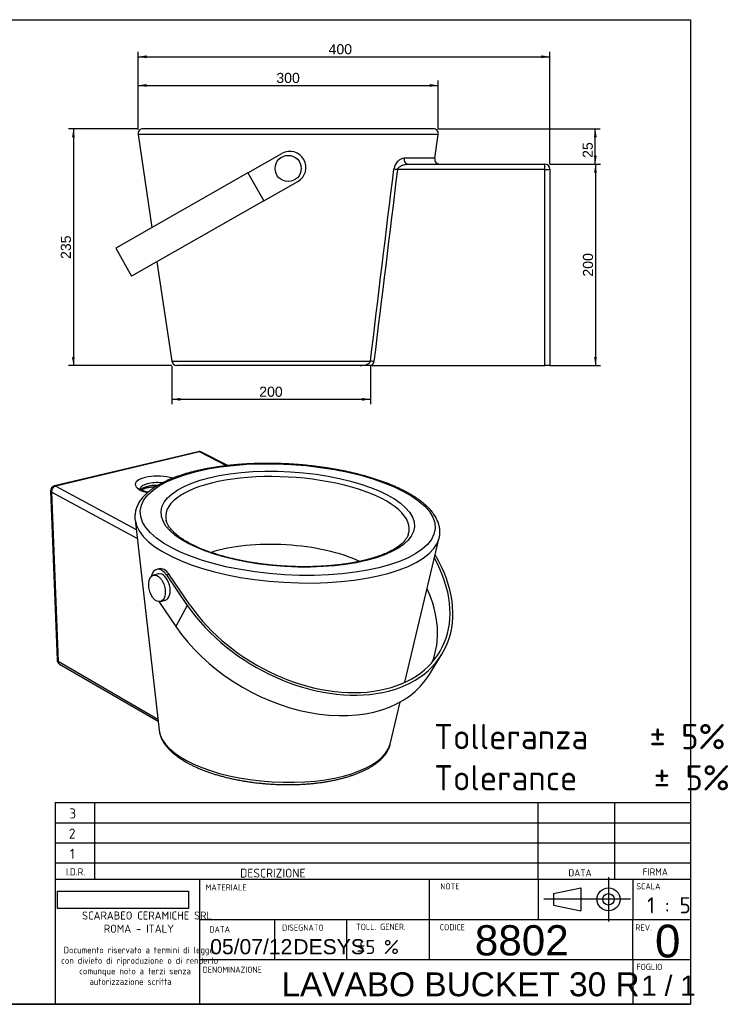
# Model space of a CAD drawing. Header units: millimetres. Extents: x 11 to 291, y 7 to 203.
# Tile 2 of 2: x 151 to 291, y 7 to 203. Entities that reach past the tile are written whole.
import ezdxf
from ezdxf.enums import TextEntityAlignment as Align
from ezdxf.lldxf.tags import DXFTag

# ---------------------------------------------------------------- set-up
doc = ezdxf.new("R2010")
doc.units = ezdxf.units.MM
for name, color, linetype in [('1', 7, 'Continuous'), ('Default', 7, 'Continuous'), ('LAVABO_BUCKET_30', 7, 'Continuous'), ('PERNO_FILETTATO', 7, 'Continuous'), ('PORTASCIUGAMANO_', 7, 'Continuous'), ('Predefinito', 7, 'Continuous')]:
    doc.layers.add(name, color=color, linetype=linetype)
doc.styles.add('SEACAD_Arial', font='arial.ttf')
doc.styles.add('SEACAD_Solid_Edge_ISO', font='seiso.ttf')
doc.styles.add('SEACAD_Solid_Edge_ISOBI', font='seisobi.ttf')
tags = doc.linetypes.add('CENTER2', pattern=[28.575, 19.05, -3.175, 3.175, -3.175]).pattern_tags.tags
tags[10:11] = [DXFTag(74, 4), DXFTag(75, 0), DXFTag(340, '0'), DXFTag(46, 0.0), DXFTag(50, 0.0), DXFTag(44, 0.0), DXFTag(45, 0.0)]
tags[8:9] = [DXFTag(74, 4), DXFTag(75, 0), DXFTag(340, '0'), DXFTag(46, 0.0), DXFTag(50, 0.0), DXFTag(44, 0.0), DXFTag(45, 0.0)]
tags[6:7] = [DXFTag(74, 4), DXFTag(75, 0), DXFTag(340, '0'), DXFTag(46, 0.0), DXFTag(50, 0.0), DXFTag(44, 0.0), DXFTag(45, 0.0)]
tags[4:5] = [DXFTag(74, 4), DXFTag(75, 0), DXFTag(340, '0'), DXFTag(46, 0.0), DXFTag(50, 0.0), DXFTag(44, 0.0), DXFTag(45, 0.0)]
doc.dimstyles.new('ISO_PALLINATURA', dxfattribs={"dimtxt": 2, "dimasz": 1.7, "dimexe": 1, "dimexo": 1, "dimgap": 1, "dimtad": 1, "dimdec": 0, "dimlfac": 5, "dimtxsty": 'SEACAD_Arial', "dimblk1": '_SE_FILLED', "dimblk2": '_SE_FILLED', "dimsah": 1, "dimcen": 1, "dimadec": 0, "dimazin": 0, "dimtfac": 1, "dimtdec": 0, "dimtmove": 0, "dimatfit": 3, "dimfxl": 1, "dimtolj": 1, "dimarcsym": 0})
picture_1 = doc.add_image_def('image1.jpg', size_in_pixel=(300, 40))

# ---------------------------------------------------------------- blocks, each defined once
blk = doc.blocks.new('SE1')
at = {"layer": 'LAVABO_BUCKET_30', "color": 7, "linetype": 'Continuous'}
for p, q in [((234.22, 180.02), (174.57, 180.02)), ((174.57, 180.02), (177.31, 161.57)), ((233.24, 181.16), (175.56, 181.16)), ((233.52, 175.31), (234.22, 180.02)), ((233.52, 175.31), (227.45, 175.31)), ((228.23, 174.16), (255.4, 174.16)), ((255.4, 173.08), (255.4, 174.16)), ((255.4, 173.08), (226.11, 173.08)), ((255.4, 134.16), (255.4, 173.08)), ((256.4, 173.16), (256.4, 134.16)), ((178.32, 154.78), (181.27, 135.02)), ((181.27, 135.02), (220.74, 135.02)), ((218.68, 134.16), (182.26, 134.16)), ((221.08, 134.16), (218.68, 134.16)), ((221.08, 134.16), (255.4, 134.16)), ((256.4, 134.16), (255.4, 134.16))]:
    blk.add_line(p, q, dxfattribs=at)
for centre, radius, start, end in [((175.56, 180.16), 1, 90, 188.4711), ((233.24, 180.16), 1, 351.5289, 90), ((234.51, 175.16), 1, 171.5289, 270), ((255.4, 173.16), 1, 0, 90), ((182.26, 135.16), 1, 188.4711, 270), ((219.91, 135.16), 1.54, 319.4118, 352.2581)]:
    blk.add_arc(centre, radius, start, end, dxfattribs=at)
for centre, major_axis, ratio, start_param, end_param in [((228.23, 175.16), (0, 1), 0.791453, 1.422947, 3.141593), ((226.11, 172.99), (-0.993, 0.121), 0.086529, 4.722958, 5.535659), ((255.4, 173.16), (-1, 0), 0.087167, 1.570796, 3.141593), ((221.43, 134.87), (-0.993, 0.122), 0.086518, 4.723044, 5.504203)]:
    blk.add_ellipse(centre, major_axis=major_axis, ratio=ratio, start_param=start_param, end_param=end_param, dxfattribs=at)
for points, knots in [([(227.45, 175.31), (227.25, 175.31), (227.04, 175.26), (226.62, 175.06), (226.42, 174.92), (226.02, 174.55), (225.84, 174.32), (225.54, 173.78), (225.43, 173.46), (225.39, 173.14)], [0, 0, 0, 0, 0.25, 0.25, 0.5, 0.5, 0.75, 0.75, 1, 1, 1, 1]), ([(226.11, 173.08), (226.12, 173.13), (226.14, 173.19), (226.2, 173.29), (226.23, 173.33), (226.34, 173.47), (226.42, 173.54), (226.6, 173.67), (226.69, 173.73), (226.87, 173.83), (226.97, 173.88), (227.26, 174), (227.45, 174.06), (227.75, 174.12), (227.84, 174.14), (228.04, 174.16), (228.14, 174.16), (228.23, 174.16)], [0, 0, 0, 0, 0.0625, 0.0625, 0.125, 0.125, 0.25, 0.25, 0.375, 0.375, 0.5, 0.5, 0.75, 0.75, 0.875, 0.875, 1, 1, 1, 1]), ([(218.68, 134.16), (218.87, 134.16), (219.07, 134.17), (219.46, 134.22), (219.65, 134.25), (219.93, 134.33), (220.03, 134.36), (220.21, 134.44), (220.3, 134.48), (220.42, 134.57), (220.46, 134.6), (220.54, 134.66), (220.58, 134.7), (220.64, 134.78), (220.67, 134.82), (220.71, 134.92), (220.73, 134.97), (220.74, 135.02)], [0, 0, 0, 0, 0.25, 0.25, 0.5, 0.5, 0.625, 0.625, 0.75, 0.75, 0.8125, 0.8125, 0.875, 0.875, 0.9375, 0.9375, 1, 1, 1, 1])]:
    blk.add_open_spline(points, degree=3, knots=knots, dxfattribs=at)
for points in [[(220.74, 135.02), (222.29, 147.72), (223.84, 160.43), (225.39, 173.14)], [(226.11, 173.08), (224.56, 160.37), (223, 147.66), (221.43, 134.96)]]:
    blk.add_open_spline(points, degree=3, dxfattribs=at)
at = {"layer": 'PERNO_FILETTATO', "color": 7, "linetype": 'Continuous'}
blk.add_circle((204.4, 173.3), 2.6, dxfattribs=at)
at = {"layer": 'PORTASCIUGAMANO_', "color": 7, "linetype": 'Continuous'}
for p, q in [((196.38, 172.42), (203.16, 176.28)), ((196.38, 172.42), (170.13, 157.49)), ((196.38, 172.42), (199.55, 166.86)), ((199.55, 166.86), (206.33, 170.71)), ((199.55, 166.86), (173.3, 151.92)), ((170.13, 157.49), (173.3, 151.92))]:
    blk.add_line(p, q, dxfattribs=at)
blk.add_arc((204.74, 173.49), 3.2, 299.6365, 119.6365, dxfattribs=at)
blk = doc.blocks.new('SE6')
at = {"layer": 'LAVABO_BUCKET_30', "color": 7, "linetype": 'Continuous'}
for p, q in [((186.53, 117.03), (157.94, 110.23)), ((186.8, 116.99), (158.21, 110.18)), ((192.17, 114.26), (186.8, 116.99)), ((192.43, 114.29), (187.19, 116.95)), ((158.21, 110.18), (174.19, 101.61)), ((157.19, 109.23), (158.49, 75.67)), ((174.4, 99.83), (157.38, 109)), ((157.38, 109), (158.68, 75.42)), ((173.98, 103.51), (178.76, 61.72)), ((227.59, 71.25), (234.41, 99.9)), ((158.68, 75.42), (178.51, 63.91)), ((158.97, 74.87), (178.56, 63.49)), ((224.67, 58.97), (226.66, 67.32))]:
    blk.add_line(p, q, dxfattribs=at)
for centre, major_axis, ratio in [((204.3, 103.55), (-29.29, 1.75), 0.373957), ((204.31, 103.64), (25.17, -1.5), 0.373915)]:
    blk.add_ellipse(centre, major_axis=major_axis, ratio=ratio, dxfattribs=at)
for centre, major_axis, ratio, start_param, end_param in [((186.76, 116.09), (-0.345, 0.901), 0.999243, 5.447332, 6.151401), ((186.76, 116.09), (0.224, -0.938), 0.587121, 2.677831, 3.140967), ((186.76, 116.09), (-0.437, -0.86), 0.723571, 3.14122, 3.692469), ((178.94, 110.34), (4.91, -0.24), 0.368613, 1.042757, 4.195317), ((204.26, 102.93), (-24.18, 1.44), 0.374628, 3.041198, 6.283185), ((158.17, 109.27), (0.831, -0.534), 0.998573, 2.376958, 3.751443), ((158.17, 109.27), (0.467, 0.869), 0.740945, 0.582396, 2.241582), ((158.18, 109.27), (0.231, -0.96), 0.561412, 2.676854, 3.139993), ((178.89, 109.43), (-3.93, 0.19), 0.369523, 4.599488, 6.241087), ((178.87, 108.89), (3.93, -0.19), 0.37007, 1.686417, 2.818885), ((158.17, 109.26), (0.987, 0.036), 0.417898, 3.142491, 3.76043), ((204.26, 102.93), (-24.18, 1.44), 0.374628, 0, 0.100441), ((204.24, 102.45), (30.28, -1.81), 0.375049, 3.206696, 6.217431), ((204.26, 102.93), (-24.18, 1.44), 0.374628, 0.100441, 0.101578), ((204.26, 102.93), (-24.18, 1.44), 0.374628, -3.243265, -3.241987), ((204.24, 102.45), (30.28, -1.81), 0.375049, -0.065755, -0.065004), ((203.52, 90.48), (20.8, -1.24), 0.387112, 0.78038, 2.361296), ((159.46, 75.71), (0.969, 0.037), 0.450507, 3.141685, 3.75962), ((159.46, 75.71), (0.955, 0.165), 0.999023, 3.009471, 4.014267), ((159.46, 75.71), (0.488, 0.837), 0.727122, 2.289213, 3.142293), ((201.76, 61.05), (-23.02, 1.38), 0.416517, 0.072989, 3.068679)]:
    blk.add_ellipse(centre, major_axis=major_axis, ratio=ratio, start_param=start_param, end_param=end_param, dxfattribs=at)
for points, knots in [([(234.41, 99.91), (234.43, 100.03), (234.49, 100.26), (234.54, 100.67), (234.55, 101.09), (234.54, 101.51), (234.49, 101.93), (234.4, 102.35), (234.28, 102.77), (234.13, 103.19), (233.94, 103.61), (233.72, 104.03), (233.46, 104.45), (233.17, 104.86), (232.85, 105.27), (232.49, 105.67), (232.1, 106.08), (231.67, 106.47), (231.22, 106.86), (230.73, 107.24), (230.22, 107.62), (229.68, 107.98), (229.11, 108.34), (228.51, 108.7), (227.89, 109.04), (227.25, 109.37), (226.58, 109.7), (225.88, 110.02), (225.17, 110.33), (224.43, 110.63), (223.68, 110.92), (222.9, 111.2), (222.1, 111.47), (221.29, 111.74), (220.45, 111.99), (219.6, 112.23), (218.74, 112.46), (217.86, 112.69), (216.97, 112.9), (216.06, 113.1), (215.14, 113.29), (214.21, 113.46), (213.27, 113.63), (212.32, 113.79), (211.36, 113.93), (210.4, 114.06), (209.42, 114.18), (208.45, 114.29), (207.47, 114.39), (206.48, 114.47), (205.5, 114.54), (204.51, 114.6), (203.52, 114.65), (202.53, 114.68), (201.55, 114.71), (200.56, 114.72), (199.58, 114.71), (198.61, 114.7), (197.64, 114.67), (196.68, 114.63), (195.73, 114.58), (194.78, 114.51), (193.85, 114.44), (192.92, 114.35), (192.01, 114.24), (191.11, 114.13), (190.22, 114), (189.35, 113.87), (188.49, 113.72), (187.65, 113.55), (186.82, 113.38), (186.02, 113.19), (185.23, 113), (184.46, 112.79), (183.72, 112.57), (182.99, 112.33), (182.28, 112.09), (181.6, 111.84), (180.94, 111.57), (180.31, 111.29), (179.7, 111.01), (179.12, 110.71), (178.56, 110.4), (178.03, 110.08), (177.53, 109.74), (177.05, 109.4), (176.61, 109.05), (176.2, 108.68), (175.82, 108.31), (175.47, 107.93), (175.16, 107.54), (174.88, 107.14), (174.64, 106.73), (174.43, 106.32), (174.26, 105.91), (174.13, 105.49), (174.03, 105.07), (173.97, 104.65), (173.94, 104.23), (173.94, 103.84), (173.97, 103.62), (173.98, 103.52)], [0, 0, 0, 0, 0.007538, 0.016969, 0.026362, 0.035748, 0.045153, 0.05461, 0.064148, 0.073789, 0.083549, 0.093433, 0.10344, 0.11356, 0.123775, 0.134066, 0.144415, 0.154803, 0.165213, 0.175635, 0.186057, 0.196472, 0.206877, 0.217269, 0.227648, 0.238013, 0.248364, 0.258701, 0.269026, 0.27934, 0.289642, 0.299934, 0.310216, 0.32049, 0.330757, 0.341016, 0.351269, 0.361515, 0.371757, 0.381994, 0.392227, 0.402455, 0.412681, 0.422904, 0.433124, 0.443342, 0.453558, 0.463773, 0.473986, 0.484199, 0.494411, 0.504622, 0.514834, 0.525046, 0.535259, 0.545472, 0.555686, 0.565902, 0.57612, 0.586339, 0.596561, 0.606786, 0.617014, 0.627246, 0.637482, 0.647722, 0.657967, 0.668218, 0.678475, 0.688739, 0.69901, 0.70929, 0.719579, 0.729877, 0.740187, 0.750508, 0.760841, 0.771188, 0.781549, 0.791925, 0.802316, 0.812721, 0.823141, 0.833572, 0.844012, 0.854455, 0.864889, 0.875302, 0.88568, 0.896002, 0.906248, 0.916397, 0.926431, 0.936338, 0.946114, 0.955766, 0.96531, 0.974771, 0.984178, 0.993564, 1, 1, 1, 1]), ([(176.52, 108.96), (176.45, 108.98), (176.29, 109.03), (176.04, 109.11), (175.79, 109.2), (175.58, 109.3), (175.39, 109.39), (175.24, 109.48), (175.12, 109.57), (175.03, 109.64), (174.98, 109.7), (174.95, 109.73), (174.95, 109.74), (174.95, 109.74)], [0.549684, 0.549684, 0.549684, 0.549684, 0.5739825, 0.6101212, 0.6458016, 0.6809296, 0.7154069, 0.7491412, 0.7820667, 0.8141778, 0.8455822, 0.8765755, 0.9022648, 0.9022648, 0.9022648, 0.9022648]), ([(175.27, 109.47), (175.31, 109.49), (175.4, 109.55), (175.57, 109.63), (175.78, 109.72), (176.01, 109.8), (176.2, 109.85), (176.31, 109.88), (176.34, 109.89)], [0.5157007, 0.5157007, 0.5157007, 0.5157007, 0.5955919, 0.6896369, 0.7847256, 0.8808851, 0.9735053, 1, 1, 1, 1]), ([(176.34, 109.89), (176.39, 109.9), (176.53, 109.93), (176.79, 109.98), (177.1, 110.03), (177.44, 110.06), (177.76, 110.09), (177.98, 110.1), (178.08, 110.1)], [0, 0, 0, 0, 0.0206108, 0.0594659, 0.0984914, 0.1376898, 0.1770205, 0.2091816, 0.2091816, 0.2091816, 0.2091816]), ([(220.15, 95.61), (220.01, 95.58), (219.67, 95.49), (219.05, 95.34), (218.3, 95.18), (217.53, 95.03), (216.74, 94.89), (215.92, 94.76), (215.09, 94.65), (214.25, 94.54), (213.39, 94.45), (212.51, 94.37), (211.62, 94.31), (210.72, 94.26), (209.8, 94.22), (208.88, 94.2), (207.96, 94.18), (207.02, 94.19), (206.09, 94.2), (205.15, 94.23), (204.2, 94.28), (203.26, 94.33), (202.32, 94.4), (201.38, 94.49), (200.45, 94.58), (199.52, 94.69), (198.6, 94.81), (197.69, 94.95), (196.79, 95.09), (195.9, 95.25), (195.03, 95.42), (194.17, 95.6), (193.32, 95.8), (192.49, 96), (191.68, 96.22), (190.89, 96.44), (190.12, 96.67), (189.37, 96.92), (188.65, 97.17), (187.95, 97.43), (187.27, 97.69), (186.62, 97.97), (186, 98.25), (185.41, 98.53), (184.85, 98.83), (184.31, 99.12), (183.81, 99.42), (183.34, 99.72), (182.9, 100.03), (182.49, 100.33), (182.11, 100.64), (181.77, 100.94), (181.46, 101.25), (181.18, 101.55), (180.94, 101.85), (180.73, 102.15), (180.55, 102.44), (180.4, 102.73), (180.28, 103.01), (180.2, 103.26), (180.17, 103.4), (180.16, 103.46)], [0, 0, 0, 0, 0.009076, 0.026232, 0.043405, 0.060598, 0.07781, 0.095038, 0.112282, 0.129539, 0.146808, 0.164088, 0.181378, 0.198675, 0.215981, 0.233292, 0.250608, 0.267929, 0.285254, 0.302581, 0.31991, 0.337239, 0.354569, 0.371898, 0.389226, 0.406551, 0.423872, 0.44119, 0.458502, 0.475809, 0.493108, 0.5104, 0.527682, 0.544954, 0.562214, 0.579461, 0.596693, 0.61391, 0.631108, 0.648287, 0.665444, 0.682577, 0.699685, 0.716765, 0.733814, 0.750832, 0.767817, 0.784768, 0.801684, 0.818569, 0.835425, 0.852259, 0.869084, 0.885912, 0.902765, 0.919675, 0.936691, 0.953876, 0.971316, 0.989118, 1, 1, 1, 1]), ([(228.26, 100.59), (228.25, 100.55), (228.21, 100.44), (228.11, 100.21), (227.96, 99.93), (227.77, 99.65), (227.56, 99.37), (227.31, 99.1), (227.03, 98.83), (226.72, 98.56), (226.37, 98.29), (226, 98.03), (225.59, 97.77), (225.15, 97.51), (224.68, 97.26), (224.18, 97.02), (223.64, 96.78), (223.08, 96.55), (222.49, 96.33), (221.87, 96.12), (221.22, 95.91), (220.63, 95.74), (220.29, 95.65), (220.15, 95.61)], [0, 0, 0, 0, 0.017561, 0.073173, 0.126872, 0.179007, 0.229996, 0.280193, 0.329871, 0.37923, 0.428412, 0.477517, 0.526609, 0.575725, 0.624897, 0.674146, 0.723484, 0.772915, 0.822442, 0.87206, 0.921766, 0.971556, 1, 1, 1, 1]), ([(178.76, 61.72), (178.77, 61.61), (178.8, 61.39), (178.89, 61.01), (179.01, 60.61), (179.16, 60.2), (179.35, 59.8), (179.58, 59.4), (179.84, 59), (180.14, 58.6), (180.47, 58.21), (180.83, 57.82), (181.23, 57.44), (181.66, 57.06), (182.12, 56.69), (182.61, 56.33), (183.13, 55.98), (183.68, 55.64), (184.25, 55.3), (184.86, 54.98), (185.48, 54.67), (186.14, 54.36), (186.81, 54.07), (187.51, 53.79), (188.23, 53.52), (188.97, 53.26), (189.72, 53.01), (190.5, 52.78), (191.29, 52.56), (192.1, 52.35), (192.93, 52.16), (193.76, 51.97), (194.61, 51.81), (195.47, 51.65), (196.34, 51.51), (197.22, 51.38), (198.11, 51.27), (199, 51.18), (199.89, 51.09), (200.79, 51.03), (201.69, 50.97), (202.59, 50.94), (203.48, 50.91), (204.38, 50.91), (205.27, 50.91), (206.16, 50.94), (207.03, 50.98), (207.91, 51.03), (208.77, 51.1), (209.62, 51.18), (210.46, 51.28), (211.28, 51.39), (212.09, 51.52), (212.89, 51.66), (213.67, 51.82), (214.43, 51.99), (215.17, 52.17), (215.89, 52.37), (216.59, 52.58), (217.27, 52.81), (217.92, 53.05), (218.56, 53.3), (219.16, 53.56), (219.74, 53.84), (220.3, 54.13), (220.82, 54.43), (221.32, 54.74), (221.79, 55.07), (222.23, 55.41), (222.64, 55.76), (223.01, 56.11), (223.35, 56.48), (223.65, 56.86), (223.92, 57.24), (224.16, 57.63), (224.36, 58.03), (224.52, 58.43), (224.62, 58.75), (224.66, 58.93), (224.67, 58.98)], [0, 0, 0, 0, 0.009031, 0.021199, 0.03347, 0.045873, 0.058427, 0.071141, 0.084011, 0.097023, 0.110157, 0.123388, 0.13669, 0.15004, 0.163418, 0.176808, 0.190198, 0.203577, 0.216944, 0.230293, 0.243625, 0.256939, 0.270235, 0.283514, 0.296777, 0.310025, 0.32326, 0.336482, 0.349692, 0.362893, 0.376085, 0.389268, 0.402445, 0.415615, 0.42878, 0.441941, 0.455098, 0.468252, 0.481405, 0.494556, 0.507706, 0.520857, 0.534008, 0.547161, 0.560316, 0.573473, 0.586635, 0.5998, 0.612971, 0.626148, 0.639332, 0.652525, 0.665726, 0.678938, 0.69216, 0.705396, 0.718645, 0.73191, 0.74519, 0.758489, 0.771806, 0.785143, 0.798499, 0.811876, 0.82527, 0.83868, 0.852101, 0.865523, 0.878933, 0.892314, 0.905643, 0.918897, 0.932047, 0.945067, 0.957935, 0.970638, 0.983174, 0.995555, 1, 1, 1, 1])]:
    blk.add_open_spline(points, degree=3, knots=knots, dxfattribs=at)
at = {"layer": 'PERNO_FILETTATO', "color": 7, "linetype": 'Continuous'}
for p, q in [((178.65, 92.75), (177.67, 92.49)), ((179.01, 87.28), (180, 87.54))]:
    blk.add_line(p, q, dxfattribs=at)
blk.add_ellipse((178.34, 89.89), major_axis=(-0.67, 2.61), ratio=0.5748, dxfattribs=at)
blk.add_ellipse((179.32, 90.14), major_axis=(-0.67, 2.6), ratio=0.57569, start_param=3.142587, end_param=6.281747, dxfattribs=at)
at = {"layer": 'PORTASCIUGAMANO_', "color": 7, "linetype": 'Continuous'}
for p, q in [((178.78, 93.78), (178.29, 93.66)), ((180.73, 92.68), (180.24, 92.56)), ((180.24, 92.56), (184.36, 86.52)), ((184.85, 86.65), (180.73, 92.68)), ((178.73, 87.26), (182.08, 82.33)), ((184.36, 86.52), (182.08, 82.33)), ((232.46, 72.77), (234.94, 76.84))]:
    blk.add_line(p, q, dxfattribs=at)
for centre, major_axis, ratio, start_param, end_param in [((208.4, 92.45), (-26.78, 15.23), 0.68085, 0.94822, 4.01015), ((208.41, 92.47), (-26.25, 14.92), 0.680843, 0.948502, 3.984571), ((179.6, 90.58), (0.83, -3.2), 0.576022, 2.13053, 3.139872), ((179.11, 90.45), (0.83, -3.2), 0.575578, 2.130525, 4.000778), ((206.05, 88.33), (-26.12, 14.85), 0.684579, 3.235974, 3.899316), ((206.04, 88.32), (-26.65, 15.15), 0.684587, 0.948309, 3.119924)]:
    blk.add_ellipse(centre, major_axis=major_axis, ratio=ratio, start_param=start_param, end_param=end_param, dxfattribs=at)
blk = doc.blocks.new('DMBLK55')
at = {"layer": 'Default', "linetype": 'Continuous'}
for points in [[(161.44, 179.46), (162.01, 179.46), (161.73, 181.16)], [(161.44, 135.86), (161.73, 134.16), (162.01, 135.86)]]:
    blk.add_hatch(color=7, dxfattribs=at).paths.add_polyline_path(points)
at = {"layer": 'Default', "color": 7, "linetype": 'Continuous'}
for p, q in [((174.56, 181.16), (160.73, 181.16)), ((161.73, 181.16), (161.73, 134.16)), ((181.26, 134.16), (160.73, 134.16))]:
    blk.add_line(p, q, dxfattribs=at)
at = {"layer": 'Default', "color": 7, "linetype": 'Continuous', "style": 'SEACAD_Arial'}
blk.add_text('235', height=2, rotation=90, dxfattribs=at).set_placement((159.23, 155.32), align=Align.TOP_LEFT)
blk = doc.blocks.new('_SE_FILLED')
at = {"color": 0}
blk.add_line((0, 0), (-1, 0), dxfattribs=at)
blk.add_solid([(0, 0), (-1, -0.1665), (-1, 0.1665), (0, 0)], dxfattribs=at)
blk = doc.blocks.new('DMBLK56')
at = {"layer": 'Default', "linetype": 'Continuous'}
for points in [[(265.74, 172.46), (265.46, 174.16), (265.17, 172.46)], [(265.74, 135.86), (265.17, 135.86), (265.46, 134.16)]]:
    blk.add_hatch(color=7, dxfattribs=at).paths.add_polyline_path(points)
at = {"layer": 'Default', "color": 7, "linetype": 'Continuous'}
for p, q in [((256.4, 174.16), (266.46, 174.16)), ((265.46, 174.16), (265.46, 134.16)), ((256.4, 134.16), (266.46, 134.16))]:
    blk.add_line(p, q, dxfattribs=at)
at = {"layer": 'Default', "color": 7, "linetype": 'Continuous', "style": 'SEACAD_Arial'}
blk.add_text('200', height=2, rotation=90, dxfattribs=at).set_placement((262.96, 151.82), align=Align.TOP_LEFT)
blk = doc.blocks.new('DMBLK57')
at = {"layer": 'Default', "linetype": 'Continuous'}
for points in [[(176.27, 190.07), (174.57, 189.78), (176.27, 189.5)], [(232.52, 190.07), (232.52, 189.5), (234.22, 189.78)]]:
    blk.add_hatch(color=7, dxfattribs=at).paths.add_polyline_path(points)
at = {"layer": 'Default', "color": 7, "linetype": 'Continuous'}
for p, q in [((174.57, 181.02), (174.57, 190.78)), ((174.57, 189.78), (234.22, 189.78)), ((234.22, 181.02), (234.22, 190.78))]:
    blk.add_line(p, q, dxfattribs=at)
at = {"layer": 'Default', "color": 7, "linetype": 'Continuous', "style": 'SEACAD_Arial'}
blk.add_text('300', height=2, dxfattribs=at).set_placement((202.05, 192.28), align=Align.TOP_LEFT)
blk = doc.blocks.new('DMBLK58')
at = {"layer": 'Default', "linetype": 'Continuous'}
for points in [[(182.97, 127.16), (182.97, 127.73), (181.27, 127.45)], [(219.04, 127.16), (220.74, 127.45), (219.04, 127.73)]]:
    blk.add_hatch(color=7, dxfattribs=at).paths.add_polyline_path(points)
at = {"layer": 'Default', "color": 7, "linetype": 'Continuous'}
for p, q in [((181.27, 134.02), (181.27, 126.45)), ((220.74, 134.02), (220.74, 126.45)), ((181.27, 127.45), (220.74, 127.45))]:
    blk.add_line(p, q, dxfattribs=at)
at = {"layer": 'Default', "color": 7, "linetype": 'Continuous', "style": 'SEACAD_Arial'}
blk.add_text('200', height=2, dxfattribs=at).set_placement((198.65, 129.95), align=Align.TOP_LEFT)
blk = doc.blocks.new('DMBLK59')
at = {"layer": 'Default', "linetype": 'Continuous'}
for points in [[(176.27, 195.77), (174.57, 195.48), (176.27, 195.2)], [(254.7, 195.77), (254.7, 195.2), (256.4, 195.48)]]:
    blk.add_hatch(color=7, dxfattribs=at).paths.add_polyline_path(points)
at = {"layer": 'Default', "color": 7, "linetype": 'Continuous'}
for p, q in [((174.57, 181.02), (174.57, 196.48)), ((256.4, 174.16), (256.4, 196.48)), ((174.57, 195.48), (256.4, 195.48))]:
    blk.add_line(p, q, dxfattribs=at)
at = {"layer": 'Default', "color": 7, "linetype": 'Continuous', "style": 'SEACAD_Arial'}
blk.add_text('400', height=2, dxfattribs=at).set_placement((212.43, 197.98), align=Align.TOP_LEFT)
blk = doc.blocks.new('DMBLK68')
at = {"layer": 'Default', "linetype": 'Continuous'}
for points in [[(265.71, 179.46), (265.42, 181.16), (265.14, 179.46)], [(265.71, 175.86), (265.14, 175.86), (265.42, 174.16)]]:
    blk.add_hatch(color=7, dxfattribs=at).paths.add_polyline_path(points)
at = {"layer": 'Default', "color": 7, "linetype": 'Continuous'}
for p, q in [((234.24, 181.16), (266.42, 181.16)), ((265.42, 174.16), (265.42, 181.16)), ((256.4, 174.16), (266.42, 174.16))]:
    blk.add_line(p, q, dxfattribs=at)
at = {"layer": 'Default', "color": 7, "linetype": 'Continuous', "style": 'SEACAD_Arial'}
blk.add_text('25', height=2, rotation=90, dxfattribs=at).set_placement((262.92, 175.4), align=Align.TOP_LEFT)
blk = doc.blocks.new('SEANNOT_GROUP6')
at = {"layer": 'Default', "color": 7, "linetype": 'Continuous', "style": 'SEACAD_Arial'}
blk.add_text('05/07/12', height=3, dxfattribs=at).set_placement((188.91, 20.23), align=Align.TOP_LEFT)
blk = doc.blocks.new('SEANNOT_GROUP7')
at = {"layer": 'Default', "color": 7, "linetype": 'Continuous', "style": 'SEACAD_Arial'}
blk.add_text('1 / 1', height=4, dxfattribs=at).set_placement((274.53, 12.97), align=Align.TOP_LEFT)
blk = doc.blocks.new('SEANNOT_GROUP8')
at = {"layer": 'Predefinito', "color": 7, "linetype": 'CENTER2'}
for p, q in [((268.05, 32.51), (268.05, 23.76)), ((272.43, 28.14), (263.68, 28.14))]:
    blk.add_line(p, q, dxfattribs=at)
blk = doc.blocks.new('SEANNOT_GROUP9')
at = {"layer": 'Predefinito', "color": 7, "linetype": 'CENTER2'}
blk.add_line((264.58, 28.14), (255.17, 28.14), dxfattribs=at)
blk = doc.blocks.new('SEANNOT_GROUP10')
at = {"layer": 'Predefinito', "color": 7, "linetype": 'Continuous', "style": 'SEACAD_Arial'}
blk.add_text('LAVABO BUCKET 30 R', height=4.75, dxfattribs=at).set_placement((203.06, 13.63), align=Align.TOP_LEFT)
blk = doc.blocks.new('SEANNOT_GROUP12')
at = {"layer": 'Predefinito', "color": 7, "linetype": 'Continuous', "style": 'SEACAD_Arial'}
blk.add_text('DESYS', height=3, dxfattribs=at).set_placement((205.42, 20.22), align=Align.TOP_LEFT)
blk = doc.blocks.new('SEANNOT_GROUP14')
at = {"layer": 'Predefinito', "color": 7, "linetype": 'Continuous', "style": 'SEACAD_Arial'}
blk.add_text('8802', height=6, dxfattribs=at).set_placement((241.49, 22.99), align=Align.TOP_LEFT)
blk = doc.blocks.new('SEANNOT_GROUP15')
at = {"layer": 'Predefinito', "color": 7, "linetype": 'Continuous', "style": 'SEACAD_Arial'}
blk.add_text('0', height=6.5, dxfattribs=at).set_placement((277.28, 23.09), align=Align.TOP_LEFT)

msp = doc.modelspace()

# ---------------------------------------------------------------- linework, layer by layer
at = {"layer": '1', "color": 7, "linetype": 'Continuous'}
for p, q in [((10.8564, 202.845), (284.3566, 202.845)), ((284.3566, 202.845), (284.3566, 7.2813)), ((158.1293, 47.3492), (284.3566, 47.3492)), ((254.0877, 32.148), (254.0877, 47.348)), ((269.2877, 32.148), (269.2877, 47.348)), ((158.1293, 43.3492), (284.3566, 43.3492)), ((158.1293, 39.3492), (284.3566, 39.3492)), ((158.1293, 35.3492), (284.3566, 35.3492)), ((158.1293, 32.148), (284.3566, 32.148)), ((254.0877, 32.148), (254.0877, 24.148)), ((272.887, 32.148), (272.887, 24.148)), ((257.0986, 29.2778), (262.5353, 30.4173)), ((262.5353, 30.4173), (262.5353, 25.8591)), ((257.0986, 29.2778), (257.0986, 26.9987)), ((257.0986, 26.9987), (262.5353, 25.8591)), ((186.7808, 24.148), (284.3566, 24.148)), ((272.887, 16.148), (272.887, 24.148)), ((186.7808, 16.148), (284.3566, 16.148)), ((272.887, 16.148), (272.887, 7.4715)), ((284.3566, 7.2813), (10.8564, 7.2813)), ((88.7928, 7.3094), (284.3566, 7.3094))]:
    msp.add_line(p, q, dxfattribs=at)
for radius in [2.2791, 1.1396]:
    msp.add_circle((268.0508, 28.1382), radius, dxfattribs=at)
at = {"layer": 'Predefinito', "color": 7, "linetype": 'Continuous'}
for p, q in [((158.1293, 47.3492), (158.1293, 7.4489)), ((165.9434, 47.3492), (165.9434, 32.148)), ((186.7808, 32.148), (186.7808, 7.4489)), ((232.4353, 32.148), (232.4353, 16.148)), ((201.7143, 24.148), (201.7143, 16.148)), ((215.9586, 24.148), (215.9586, 16.148)), ((201.7143, 7.4715), (201.7143, 7.4489))]:
    msp.add_line(p, q, dxfattribs=at)

# ---------------------------------------------------------------- block references
at = {"layer": 'Default'}
for name in ['SE1', 'SE6', 'SEANNOT_GROUP6', 'SEANNOT_GROUP7']:
    msp.add_blockref(name, (0, 0), dxfattribs=at)
at = {"layer": 'Predefinito'}
for name in ['SEANNOT_GROUP8', 'SEANNOT_GROUP9', 'SEANNOT_GROUP14', 'SEANNOT_GROUP15', 'SEANNOT_GROUP12', 'SEANNOT_GROUP10']:
    msp.add_blockref(name, (0, 0), dxfattribs=at)

# ---------------------------------------------------------------- texts
at = {"layer": '1', "color": 7, "linetype": 'Continuous', "style": 'SEACAD_Solid_Edge_ISO'}
for s, height, p in [('NOTE', 1.224, (234.6244, 31.3256)), ('SCALA', 1.224, (273.5792, 31.3256)), ('MATERIALE', 1.224, (187.973, 31.114)), ('1 : 5', 3.2, (275.7402, 28.5532)), ('DATA', 1.224, (188.7404, 22.7613)), ('DISEGNATO', 1.224, (203.1816, 23.1195)), ('TOLL. GENER.', 1.224, (217.8815, 23.2753)), ('CODICE', 1.224, (234.5252, 23.2047)), ('REV.', 1.224, (273.4061, 23.1386)), ('±5 %', 2.8, (217.9525, 20.0623)), ('DENOMINAZIONE', 1.220896, (187.4005, 14.7736)), ('FOGLIO', 1.224, (273.5792, 15.3256))]:
    msp.add_text(s, height=height, dxfattribs=at).set_placement(p, align=Align.TOP_LEFT)
at = {"layer": 'Default', "color": 7, "linetype": 'Continuous', "style": 'SEACAD_Solid_Edge_ISO'}
for s, p in [('Tolleranza    ± 5%', (233.3875, 62.9509)), ('Tolerance     ± 5%', (233.3875, 54.7691))]:
    msp.add_text(s, height=5, dxfattribs=at).set_placement(p, align=Align.TOP_LEFT)
at = {"layer": 'Predefinito', "color": 7, "linetype": 'Continuous'}
for s, height, style, p in [('3', 2, 'SEACAD_Solid_Edge_ISO', (160.9227, 46.1813)), ('2', 2, 'SEACAD_Solid_Edge_ISO', (160.8318, 42.1813)), ('1', 2, 'SEACAD_Solid_Edge_ISO', (161.0363, 38.1813)), ('I.D.R.', 1.4, 'SEACAD_Solid_Edge_ISO', (160.2149, 34.2886)), ('DESCRIZIONE', 1.75, 'SEACAD_Solid_Edge_ISO', (194.8541, 34.2124)), ('DATA', 1.4, 'SEACAD_Solid_Edge_ISO', (260.0826, 34.1077)), ('FIRMA', 1.4, 'SEACAD_Solid_Edge_ISO', (274.8449, 34.2874)), ('SCARABEO CERAMICHE SRL', 1.6, 'SEACAD_Solid_Edge_ISOBI', (163.4335, 25.7148)), ('ROMA - ITALY', 1.6, 'SEACAD_Solid_Edge_ISOBI', (167.7789, 23.0966)), ('Documento riservato a termini di legge', 1.28, 'SEACAD_Solid_Edge_ISO', (159.7911, 18.7017)), ('con divieto di riproduzione o di renderlo', 1.28, 'SEACAD_Solid_Edge_ISO', (159.3111, 16.6072)), ('comunque noto a terzi senza ', 1.28, 'SEACAD_Solid_Edge_ISO', (162.8893, 14.5126)), ('autorizzazione scritta', 1.28, 'SEACAD_Solid_Edge_ISO', (164.9111, 12.4181))]:
    msp.add_text(s, height=height, dxfattribs=dict(at, style=style)).set_placement(p, align=Align.TOP_LEFT)

# ---------------------------------------------------------------- dimensions: what is measured, and where the dimension line sits
at = {"layer": 'Default', "color": 7, "linetype": 'Continuous'}
dim = msp.add_linear_dim(base=(256.3952, 195.4832), p1=(174.5661, 180.017), p2=(256.3952, 173.1643), text='\\A1;400 {}', dimstyle='ISO_PALLINATURA', dxfattribs=at)
dim.commit()
dim.dimension.update_dxf_attribs({"geometry": 'DMBLK59', "text_midpoint": (215.4806, 195.4832), "dimtype": 160})
for base, p1, p2, picture, middle in [((174.5661, 189.782), (174.5661, 180.017), (234.2243, 180.017), 'DMBLK57', (204.3952, 189.782)), ((181.2682, 127.4456), (181.2682, 135.017), (220.7361, 135.017), 'DMBLK58', (201.0021, 127.4456))]:
    dim = msp.add_linear_dim(base=base, p1=p1, p2=p2, angle=0, text='\\A1;<>', dimstyle='ISO_PALLINATURA', dxfattribs=at)
    dim.commit()
    dim.dimension.update_dxf_attribs({"geometry": picture, "text_midpoint": middle, "dimtype": 161})
for base, p1, p2, text, picture, middle in [((161.7263, 134.1643), (233.2352, 181.1643), (218.6754, 134.1643), '\\A1;<>', 'DMBLK55', (161.7263, 157.6643)), ((265.423, 181.1643), (255.3952, 174.1643), (233.2352, 181.1643), '\\A1;25 {}', 'DMBLK68', (265.423, 177.6643)), ((265.4563, 134.1643), (228.2317, 174.1643), (255.3952, 134.1643), '\\A1;<>', 'DMBLK56', (265.4563, 154.1643))]:
    dim = msp.add_linear_dim(base=base, p1=p1, p2=p2, angle=90, text=text, dimstyle='ISO_PALLINATURA', override={"dimdec": 2, "dimtdec": 2}, dxfattribs=at)
    dim.commit()
    dim.dimension.update_dxf_attribs({"geometry": picture, "text_midpoint": middle, "dimtype": 160})

# ---------------------------------------------------------------- pictures from other files: only their frames are drawn
image = msp.add_image(picture_1, insert=(158.5415, 26.3095), size_in_units=(26.0238, 3.4698))

doc.saveas('drawing.dxf')
